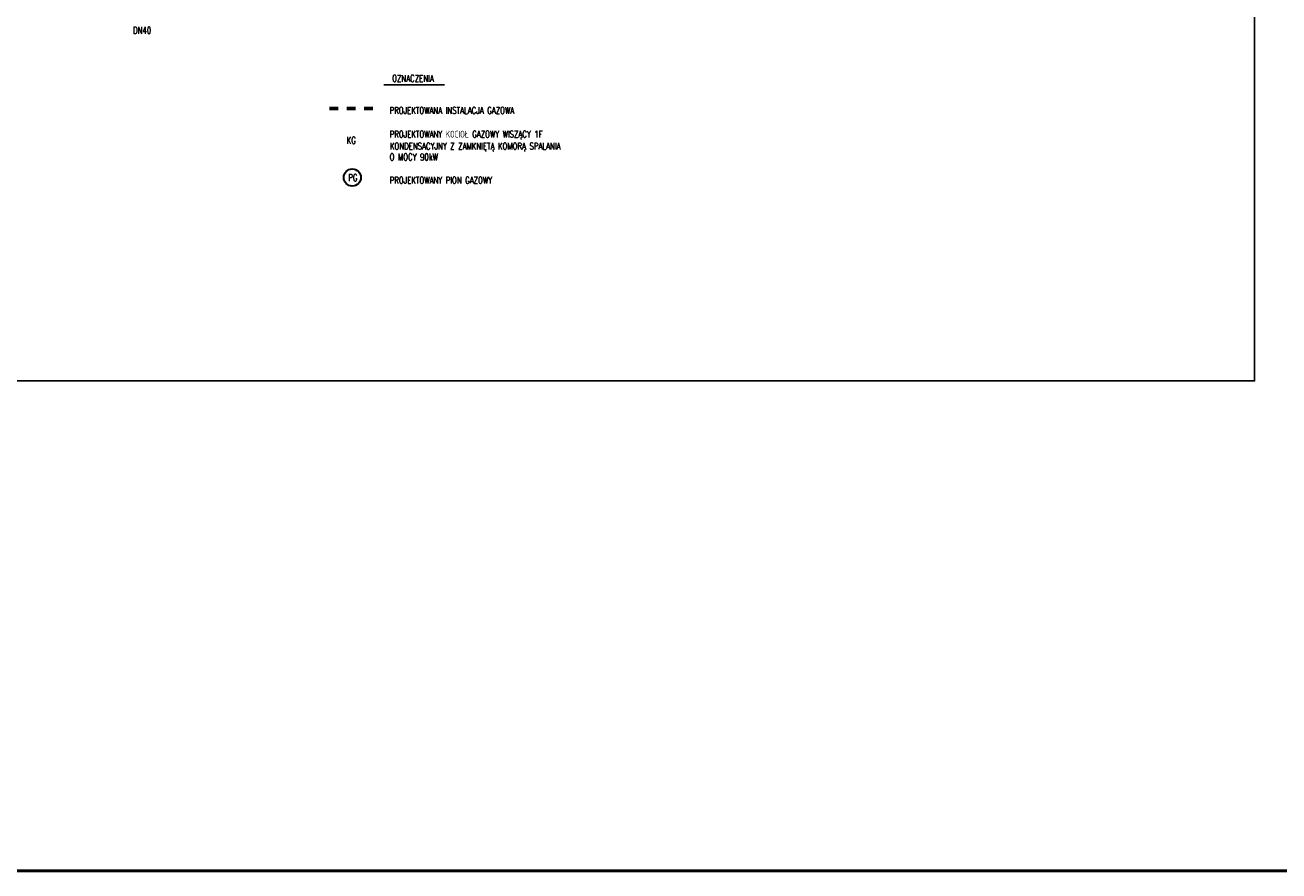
# Model space of a CAD drawing. Header units: millimetres. Extents: x 309006 to 595006, y -33000 to 67000.
# Tile 1 of 55: x 338247 to 384294, y -33000 to -1927. Entities that reach past the tile are written whole.
import ezdxf

# ---------------------------------------------------------------- set-up
doc = ezdxf.new("R2010")
doc.units = ezdxf.units.MM
doc.header["$MEASUREMENT"] = 0
doc.linetypes.add('DASHDOT', pattern=[25.4, 12.7, -6.35, 0, -6.35])
for name, color, linetype, lineweight in [('0.09', 3, 'Continuous', 9), ('PU_opis', 3, 'Continuous', 25), ('PU_opisy_wk', 3, 'Continuous', 25)]:
    doc.layers.add(name, color=color, linetype=linetype, lineweight=lineweight)
doc.styles.add('8', font='simplex.shx', dxfattribs={"width": 0.75})

msp = doc.modelspace()

# ---------------------------------------------------------------- linework, layer by layer
at = {"layer": '0.09', "lineweight": 30, "ltscale": 0.69}
msp.add_circle((350264.8, -7525), 315, dxfattribs=at)
at = {"layer": 'PU_opis'}
msp.add_lwpolyline([(327800, 32600), (383400, 32600), (383400, -15000), (327800, -15000)], close=True, dxfattribs=at)
at = {"layer": 'PU_opisy_wk'}
msp.add_line((351427.6, -4127.7), (353647.4, -4127.7), dxfattribs=at)
at = {"layer": 'PU_opisy_wk', "color": 2, "linetype": 'DASHDOT', "lineweight": 60, "ltscale": 25}
msp.add_line((351019.6, -4988.8, 95.7), (349384, -4988.8, 95.7), dxfattribs=at)
at = {"layer": 'PU_opisy_wk', "color": 1, "lineweight": 50}
msp.add_lwpolyline([(309005.8, 67000), (595005.8, 67000), (595005.8, -33000), (309005.8, -33000)], close=True, dxfattribs=at)

# ---------------------------------------------------------------- texts
at = {"layer": 'PU_opis', "lineweight": 35, "style": '8', "width": 0.75}
msp.add_text('KG', height=250, dxfattribs=at).set_placement((350058.4, -6286.4))
at = {"layer": 'PU_opisy_wk', "linetype": 'ByBlock', "style": '8', "width": 0.75}
for s, p in [('DN40', (342211.7, -2243)), ('OZNACZENIA', (351728.5, -4011.1)), ('PROJEKTOWANA INSTALACJA GAZOWA ', (351633.6, -5187.3)), ('PROJEKTOWANY KOCIOŁ GAZOWY WISZĄCY 1F', (351635.6, -6060)), ('KONDENSACYJNY Z ZAMKNIĘTĄ KOMORĄ SPALANIA', (351643.1, -6499.6)), ('O MOCY 90kW', (351635.6, -6897.2)), ('PROJEKTOWANY PION GAZOWY', (351635.6, -7751.4))]:
    msp.add_text(s, height=250, dxfattribs=at).set_placement(p)
at = {"layer": 'PU_opisy_wk', "linetype": 'ByBlock', "lineweight": 30, "style": '8', "width": 0.75}
msp.add_text('PG', height=250, dxfattribs=at).set_placement((350115.9, -7659.6))

doc.saveas('drawing.dxf')
